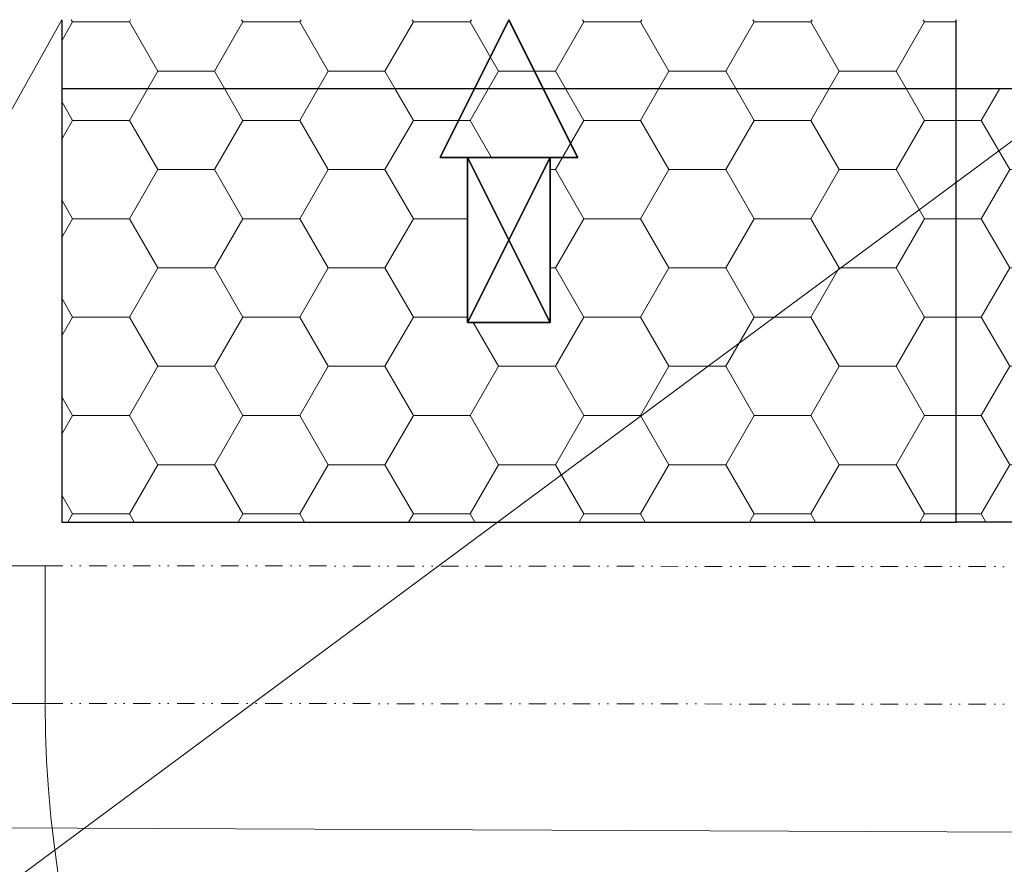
# Model space of a CAD drawing. Header units: millimetres. Extents: x 918337 to 1269480, y -257156 to -67477.
# Tile 18 of 114: x 1015946 to 1016661, y -135157 to -134543. Entities that reach past the tile are written whole.
import ezdxf

# ---------------------------------------------------------------- set-up
doc = ezdxf.new("R2010")
doc.units = ezdxf.units.MM
doc.linetypes.add('DĚLICÍ2', pattern=[15.875, 6.35, -3.175, 0, -3.175, 0, -3.175])
doc.layers.get('0').update_dxf_attribs({"color": 8, "lineweight": 9})
for name, color, linetype, lineweight in [('1VZT - LEGENDY', 7, 'Continuous', 13), ('1VZT-POTRUBI', 4, 'Continuous', 30), ('1VZT-srafy', 253, 'Continuous', 13)]:
    doc.layers.add(name, color=color, linetype=linetype, lineweight=lineweight)
doc.layers.add('MAT_174_BYOLXP003919182844', color=174, linetype='Continuous')

# ---------------------------------------------------------------- blocks, each defined once
blk = doc.blocks.new('1267_283_BYOLXP003919182844')
at = {"layer": 'MAT_174_BYOLXP003919182844'}
for points in [[(4060.2188, 2090.2249, -380.0018), (4160.1958, 2040.1907, -329.9448), (4160.2188, 2140.1907, -329.9676), (4060.2188, 2090.2249, -380.0018)], [(4060.2188, 2090.2249, -380.0018), (4160.2188, 2140.1907, -329.9676), (4160.2417, 2140.168, -429.9676), (4060.2188, 2090.2249, -380.0018)], [(4060.2188, 2090.2249, -380.0018), (4160.2417, 2140.168, -429.9676), (4160.2188, 2040.1678, -429.9448), (4060.2188, 2090.2249, -380.0018)], [(4160.1958, 2040.1907, -329.9448), (4160.2188, 2090.1792, -379.9562), (4160.2188, 2140.1907, -329.9676), (4160.1958, 2040.1907, -329.9448)], [(4160.2188, 2140.1907, -329.9676), (4160.2188, 2090.1792, -379.9562), (4160.2417, 2140.168, -429.9676), (4160.2188, 2140.1907, -329.9676)], [(4160.2417, 2140.168, -429.9676), (4160.2188, 2090.1792, -379.9562), (4160.2188, 2040.1678, -429.9448), (4160.2417, 2140.168, -429.9676)], [(4160.1816, 2120.186, -349.9631), (4160.168, 2060.186, -349.9494), (4280.2051, 2060.1313, -349.8947), (4160.1816, 2120.186, -349.9631)], [(4280.2051, 2060.1313, -349.8947), (4280.2188, 2120.1313, -349.9083), (4160.1816, 2120.186, -349.9631), (4280.2051, 2060.1313, -349.8947)], [(4160.1953, 2120.1724, -409.9631), (4160.1816, 2120.186, -349.9631), (4280.2188, 2120.1313, -349.9083), (4160.1953, 2120.1724, -409.9631)], [(4160.1816, 2060.1724, -409.9494), (4160.1953, 2120.1724, -409.9631), (4280.2324, 2120.1177, -409.9083), (4160.1816, 2060.1724, -409.9494)], [(4280.2324, 2120.1177, -409.9083), (4280.2188, 2060.1177, -409.8947), (4160.1816, 2060.1724, -409.9494), (4280.2324, 2120.1177, -409.9083)], [(4280.2188, 2120.1313, -349.9083), (4280.2324, 2120.1177, -409.9083), (4160.1953, 2120.1724, -409.9631), (4280.2188, 2120.1313, -349.9083)], [(4060.2188, 2090.2249, -380.0018), (4160.2188, 2040.1678, -429.9448), (4160.1958, 2040.1907, -329.9448), (4060.2188, 2090.2249, -380.0018)], [(4160.2188, 2040.1678, -429.9448), (4160.2188, 2090.1792, -379.9562), (4160.1958, 2040.1907, -329.9448), (4160.2188, 2040.1678, -429.9448)], [(4280.2188, 2060.1177, -409.8947), (4280.2051, 2060.1313, -349.8947), (4160.168, 2060.186, -349.9494), (4280.2188, 2060.1177, -409.8947)], [(4160.168, 2060.186, -349.9494), (4160.1816, 2060.1724, -409.9494), (4280.2188, 2060.1177, -409.8947), (4160.168, 2060.186, -349.9494)]]:
    blk.add_3dface(points, dxfattribs=at)
blk = doc.blocks.new('1009_284_BYOLXP003919182844')
at = {"layer": 'MAT_174_BYOLXP003919182844'}
for points in [[(4280.2324, 2120.1177, -409.9083), (4280.2188, 2120.1313, -349.9083), (4280.2051, 2060.1313, -349.8947), (4280.2324, 2120.1177, -409.9083)], [(4280.2051, 2060.1313, -349.8947), (4280.2188, 2060.1177, -409.8947), (4280.2324, 2120.1177, -409.9083), (4280.2051, 2060.1313, -349.8947)]]:
    blk.add_3dface(points, dxfattribs=at)
blk = doc.blocks.new('AXAXAXASA')
for name in ['1267_283_BYOLXP003919182844', '1009_284_BYOLXP003919182844']:
    blk.add_blockref(name, (0, 0))
blk = doc.blocks.new('EDWED')
at = {"color": 8, "ltscale": 2}
blk.add_line((967327.1, -229850.1), (967327.1, -229849.95), dxfattribs=at)
at = {"color": 8}
blk.add_line((966327.1, -230038.35), (969136.81, -230050.1), dxfattribs=at)
at = {"color": 8, "ltscale": 2}
blk.add_lwpolyline([(966677.11, -229949.3), (966627.11, -229949.3), (966627.11, -229849.3), (966677.11, -229849.3)], close=True, dxfattribs=at)
at = {"color": 8, "linetype": 'DĚLICÍ2', "ltscale": 2}
for points in [[(966677.11, -229849.3), (967477.1, -229850.1)], [(966677.11, -229949.3), (967477.1, -229950.1)]]:
    blk.add_lwpolyline(points, dxfattribs=at)
at = {"color": 8, "ltscale": 2}
blk.add_arc((967477.1, -229950.1), 800, 180, 270, dxfattribs=at)

msp = doc.modelspace()

# ---------------------------------------------------------------- hatches: boundary and pattern name
at = {"layer": '1VZT-srafy', "ltscale": 0.1}
h = msp.add_hatch(dxfattribs=at)
h.set_pattern_fill('HONEY', color=256, scale=13)
h.paths.add_polyline_path([(1016626.27, -134543.24), (1015976.27, -134543.24), (1015976.27, -134593.23), (1016626.27, -134593.23)])
h = msp.add_hatch(dxfattribs=at)
h.set_pattern_fill('HONEY', color=256, scale=13)
h.paths.add_polyline_path([(1016626.27, -134593.23), (1015976.27, -134593.23), (1015976.27, -134908.23), (1016626.27, -134908.23)])
h.paths.add_polyline_path([(1016271.21, -134643.33), (1016251.23, -134643.33), (1016251.21, -134643.35), (1016271.21, -134643.36)], flags=16)
h.paths.add_polyline_path([(1016331.17, -134763.39), (1016331.16, -134763.36), (1016271.16, -134763.35), (1016271.21, -134643.3), (1016331.23, -134643.31)], flags=16)
h.paths.add_polyline_path([(1016331.17, -134763.35), (1016331.16, -134763.36), (1016331.16, -134763.35), (1016271.17, -134763.34), (1016331.21, -134643.34), (1016331.21, -134643.33), (1016331.23, -134643.31)], flags=0)
h.paths.add_polyline_path([(1016676.27, -134593.23), (1016626.27, -134593.23), (1016626.27, -134908.23), (1016676.26, -134908.23), (1016676.27, -134908.23)])
h.paths.add_polyline_path([(1016805.88, -134661.28), (1016676.27, -134593.23), (1016676.27, -134908.23), (1016888.66, -134796.73, -0.110039)])
h.paths.add_polyline_path([(1016789.71, -134593.23), (1016676.27, -134593.23), (1016805.88, -134661.28, -0.048019)])
h.paths.add_polyline_path([(1016888.66, -134796.73), (1016676.27, -134908.23), (1016976.26, -134908.23), (1016976.26, -134863.54, -0.0759)])

# ---------------------------------------------------------------- linework, layer by layer
at = {"layer": '1VZT - LEGENDY', "ltscale": 0.1}
for q in [(1015976.27, -134543.23, -200), (1016786.27, -134543.23, -200)]:
    msp.add_line((1015404.49, -135566.22), q, dxfattribs=at)
at = {"layer": '1VZT-POTRUBI', "color": 6, "ltscale": 0.1}
for p, q in [((1015976.27, -134543.23, -200), (1015976.27, -134593.23, -200)), ((1016626.27, -134593.23, -200), (1016626.27, -134543.23, -220)), ((1015976.27, -134593.23, -200), (1016626.27, -134593.23, -200)), ((1015976.27, -134593.23, -200), (1015976.27, -134908.23, -200)), ((1016626.27, -134908.23, -200), (1016626.27, -134593.23, -200)), ((1016626.27, -134593.23, -200), (1016676.27, -134593.23, -200)), ((1015976.27, -134908.23, -200), (1016626.27, -134908.23, -200)), ((1016676.27, -134908.23, -200), (1016626.27, -134908.23, -200))]:
    msp.add_line(p, q, dxfattribs=at)

# ---------------------------------------------------------------- block references
msp.add_blockref('EDWED', (49287.2, 94909.31))
at = {"linetype": 'Continuous', "rotation": 270.0002007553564}
msp.add_blockref('AXAXAXASA', (1014211.03, -130483.14), dxfattribs=at)

doc.saveas('drawing.dxf')
